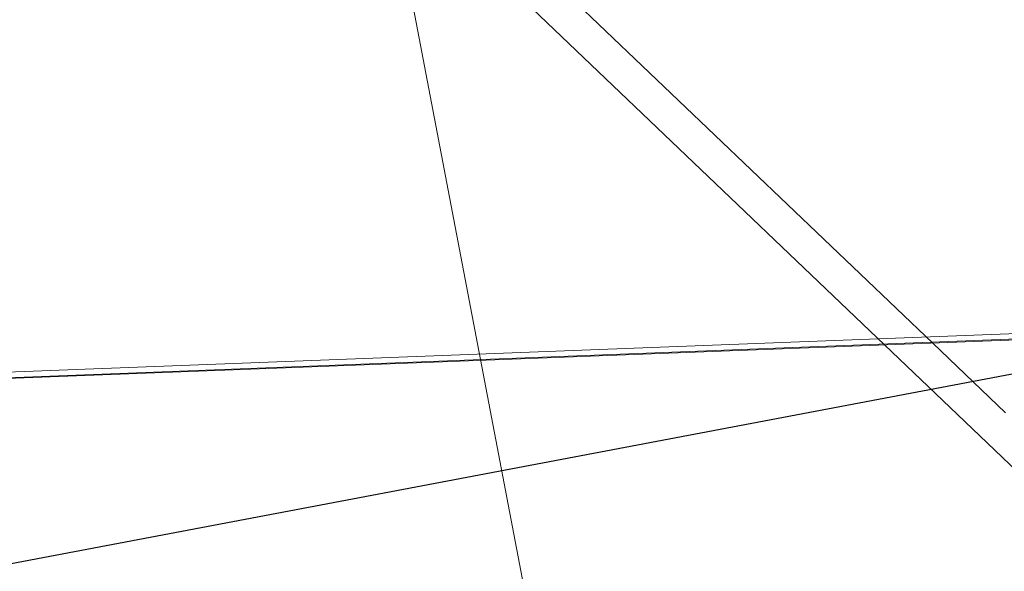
# Model space of a CAD drawing. Extents: x 3503739 to 3504470, y 5375172 to 5375561.
# Tile 51 of 121: x 3504134.887 to 3504135.137, y 5375386.786 to 5375386.925. Entities that reach past the tile are written whole.
import ezdxf

# ---------------------------------------------------------------- set-up
doc = ezdxf.new("R2010")
doc.units = 0
doc.header["$MEASUREMENT"] = 0
doc.layers.add('_4WP_KANCADT__', color=7, linetype='Continuous')
doc.layers.add('BHM_WA', color=7, linetype='Continuous')

msp = doc.modelspace()

# ---------------------------------------------------------------- linework, layer by layer
at = {"layer": '_4WP_KANCADT__', "color": 7, "linetype": 'Continuous', "lineweight": 18}
msp.add_lwpolyline([(3504134.7567, 5375386.76326), (3504136.72169, 5375387.13586), (3504137.0112, 5375385.60907), (3504135.04621, 5375385.23647), (3504134.7567, 5375386.76326)], dxfattribs=at)
at = {"layer": '_4WP_KANCADT__', "color": 1, "linetype": 'Continuous', "lineweight": 25}
msp.add_lwpolyline([(3504134.7567, 5375386.76326), (3504136.72169, 5375387.13586), (3504137.0112, 5375385.60907), (3504135.04621, 5375385.23647), (3504134.7567, 5375386.76326)], dxfattribs=at)
at = {"layer": 'BHM_WA', "color": 252, "linetype": 'Continuous', "lineweight": 13}
msp.add_polyline3d([(3504133.9712, 5375386.79941, 0), (3504140.26371, 5375387.04114, 0), (3504140.51543, 5375386.80059, 0), (3504136.84791, 5375384.05021, 0), (3504141.91526, 5375387.11373, 0), (3504149.14752, 5375389.15974, 0), (3504149.2157, 5375393.07307, 0), (3504140.95136, 5375392.42416, 0), (3504140.87448, 5375387.53331, 0), (3504140.95136, 5375392.42416, 0), (3504133.9712, 5375386.79941, 0), (3504140.26371, 5375387.04114, 0), (3504140.87448, 5375387.53331, 0), (3504141.45151, 5375387.48494, 0), (3504149.2157, 5375393.07307, 0), (3504140.95136, 5375392.42416, 0), (3504140.94582, 5375392.42962, 0), (3504133.96051, 5375386.80072, 0)], dxfattribs=at)
at = {"layer": 'BHM_WA', "color": 254, "linetype": 'Continuous', "lineweight": 13}
for points in [[(3504140.94327, 5375392.1806, 0), (3504134.2822, 5375386.81298, 0), (3504134.28008, 5375386.81127, 0), (3504134.2675, 5375386.80115, 0), (3504134.25281, 5375386.78934, 0), (3504133.98286, 5375386.79985, 0), (3504133.97227, 5375386.80027, 0), (3504133.97226, 5375386.80027, 0), (3504133.96051, 5375386.80072, 0), (3504133.97226, 5375386.80027, 0), (3504133.97227, 5375386.80027, 0), (3504133.98286, 5375386.79985, 0), (3504134.25281, 5375386.78934, 0), (3504134.2675, 5375386.80115, 0), (3504134.28008, 5375386.81127, 0), (3504134.2822, 5375386.81298, 0), (3504140.26583, 5375387.04285, 0)], [(3504140.94327, 5375392.1806, 0), (3504134.2822, 5375386.81298, 0), (3504134.12135, 5375386.80685, 0), (3504134.12135, 5375386.80685, 0), (3504133.97345, 5375386.80122, 0), (3504133.97344, 5375386.80122, 0), (3504133.96051, 5375386.80072, 0), (3504133.97344, 5375386.80122, 0), (3504133.97345, 5375386.80122, 0), (3504134.12135, 5375386.80685, 0), (3504134.12135, 5375386.80685, 0), (3504134.2822, 5375386.81298, 0), (3504140.26583, 5375387.04285, 0)], [(3504135.66767, 5375387.09667, 0), (3504134.98006, 5375386.96555, 0), (3504135.11118, 5375386.27794, 0), (3504135.79879, 5375386.40906, 0), (3504135.66767, 5375387.09667, 0), (3504134.98006, 5375386.96555, 0)], [(3504134.96763, 5375387.01375, 0), (3504134.96854, 5375387.00719, 0), (3504134.97001, 5375387.00072, 0), (3504134.97204, 5375386.9944, 0), (3504134.97461, 5375386.98827, 0), (3504134.9777, 5375386.98239, 0), (3504134.98129, 5375386.97679, 0), (3504134.98536, 5375386.97152, 0), (3504134.98986, 5375386.96661, 0), (3504135.11869, 5375386.84349, 0), (3504135.13717, 5375386.82583, 0)], [(3504134.98364, 5375386.96039, 0), (3504135.10645, 5375386.84302, 0), (3504135.12496, 5375386.82533, 0), (3504135.32742, 5375386.63184, 0)]]:
    msp.add_polyline3d(points, dxfattribs=at)

doc.saveas('drawing.dxf')
